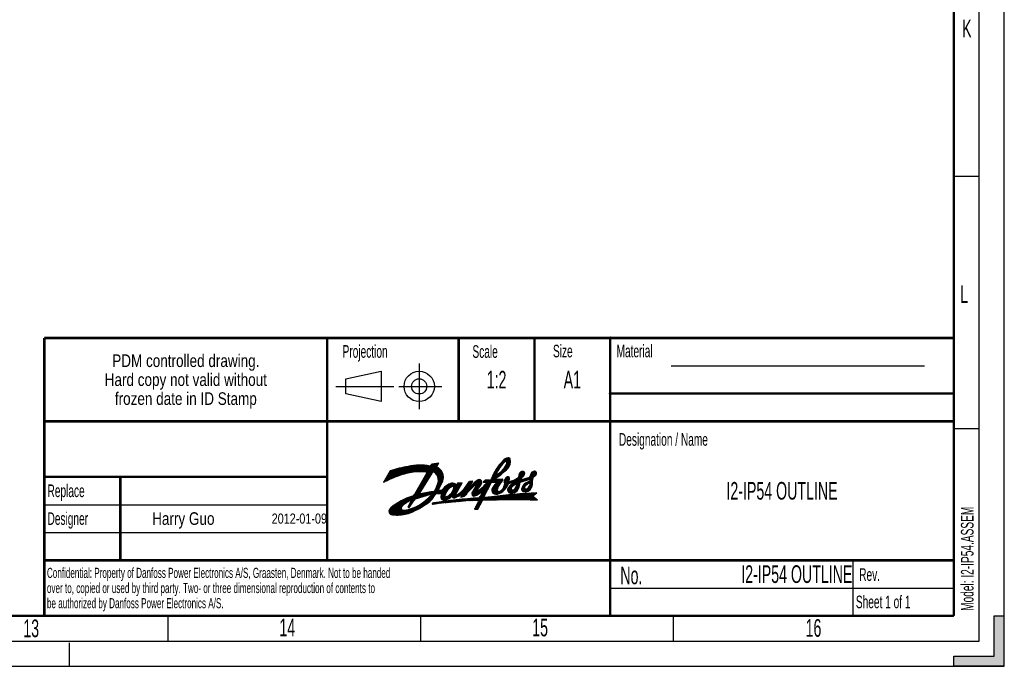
# Model space of a CAD drawing. Header units: millimetres. Extents: x 0 to 841, y 0 to 594.
# Tile 25 of 61: x 646 to 841, y 0 to 128. Entities that reach past the tile are written whole.
import ezdxf

# ---------------------------------------------------------------- set-up
doc = ezdxf.new("R2010")
doc.units = ezdxf.units.MM
doc.header["$LTSCALE"] = 46.255
doc.linetypes.add('DASHED', pattern=[0.2, 0.1, -0.1])
doc.layers.get('0').update_dxf_attribs({"linetype": 'CONTINUOUS'})
doc.styles.get("Standard").update_dxf_attribs({"font": 'txt', "width": 0.8})
doc.styles.add('TEXTSTYLE_2', font='txt', dxfattribs={"width": 0.6})

# ---------------------------------------------------------------- blocks, each defined once
blk = doc.blocks.new('SYMBOL_0_BL0', base_point=(719.19, 55.42))
at = {"color": 3, "linetype": 'CONTINUOUS'}
for p, q in [((725.19, 59.92), (725.19, 50.92)), ((710.69, 56.92), (717.69, 58.42)), ((710.69, 53.92), (710.69, 56.92)), ((717.69, 58.42), (717.69, 52.42)), ((708.69, 55.42), (720.19, 55.42)), ((721.19, 55.42), (729.69, 55.42)), ((717.69, 52.42), (710.69, 53.92))]:
    blk.add_line(p, q, dxfattribs=at)
for radius in [3, 1.5]:
    blk.add_circle((725.19, 55.42), radius, dxfattribs=at)

msp = doc.modelspace()

# ---------------------------------------------------------------- hatches: boundary and pattern name
at = {"linetype": 'CONTINUOUS'}
h = msp.add_hatch(color=2, dxfattribs=at)
edge = h.paths.add_edge_path()
edge.add_line((831, 0), (831, 2))
edge.add_line((831, 2), (839, 2))
edge.add_line((839, 2), (839, 10))
edge.add_line((839, 10), (841, 10))
edge.add_line((841, 0), (841, 10))
edge.add_line((841, 0), (830.9575, 0))

# ---------------------------------------------------------------- linework, layer by layer
at = {"color": 7, "linetype": 'CONTINUOUS'}
for p, q in [((841, 0), (841, 594)), ((836, 97), (831, 97)), ((836, 47), (831, 47)), ((675.5, 5), (675.5, 10)), ((725.5, 5), (725.5, 10)), ((775.5, 5), (775.5, 10)), ((839, 10), (841, 10)), ((839, 2), (839, 10)), ((841, 0), (841, 10)), ((831, 2), (839, 2)), ((831, 0), (831, 2)), ((0, 0), (841, 0)), ((841, 0), (830.9575, 0))]:
    msp.add_line(p, q, dxfattribs=at)
at = {"color": 2, "linetype": 'CONTINUOUS'}
for p, q in [((836, 5), (836, 589)), ((651.0005, 64.9997), (831.0005, 64.9997)), ((651.0005, 64.9997), (651.0005, 9.9997)), ((707.0005, 64.9997), (707.0005, 20.9997)), ((733.0005, 64.9997), (733.0005, 48.4997)), ((748.0005, 64.9997), (748.0005, 48.4997)), ((763.0005, 64.9997), (763.0005, 9.9997)), ((831.0005, 64.9997), (831.0005, 9.9997)), ((763.0005, 53.9997), (831.0005, 53.9997)), ((651.0005, 48.4997), (831.0005, 48.4997)), ((651.0005, 37.4997), (707.0005, 37.4997)), ((666.0005, 37.4997), (666.0005, 20.9997)), ((651.0005, 31.9997), (707.0005, 31.9997)), ((651.0005, 26.4997), (707.0005, 26.4997)), ((651.0005, 20.9997), (831.0005, 20.9997)), ((811.0005, 20.9997), (811.0005, 9.9997)), ((763.0005, 15.4997), (831.0005, 15.4997)), ((651.0005, 9.9997), (831.0005, 9.9997)), ((15, 5), (836, 5))]:
    msp.add_line(p, q, dxfattribs=at)
at = {"color": 5, "linetype": 'CONTINUOUS'}
msp.add_line((775.0367, 59.49), (825.1796, 59.5062), dxfattribs=at)
at = {"color": 1, "linetype": 'CONTINUOUS'}
for p, q in [((740.1566, 38.5888), (742.827, 41.2593)), ((740.4352, 39.047), (742.5963, 41.2081)), ((740.8451, 39.6366), (742.321, 41.1124)), ((742.3635, 40.6161), (742.9973, 41.2499)), ((742.4988, 40.5718), (743.1113, 41.1843)), ((742.562, 40.4554), (743.1888, 41.0822)), ((742.5705, 40.2843), (743.226, 40.9398)), ((718.2185, 36.5869), (720.6995, 39.0679)), ((718.2855, 36.4743), (720.9423, 39.1311)), ((718.4709, 37.0189), (720.4536, 39.0016)), ((718.6479, 36.657), (721.1821, 39.1913)), ((718.9952, 36.8248), (721.4191, 39.2487)), ((719.3297, 36.9797), (721.6533, 39.3033)), ((719.6529, 37.1232), (721.8849, 39.3552)), ((719.966, 37.2567), (722.1139, 39.4047)), ((720.27, 37.3812), (722.3406, 39.4517)), ((720.5659, 37.4975), (722.5648, 39.4964)), ((720.8545, 37.6064), (722.7869, 39.5388)), ((721.1364, 37.7087), (723.0067, 39.579)), ((721.421, 37.8137), (723.2332, 39.6259)), ((721.6944, 37.9076), (723.4544, 39.6675)), ((721.9582, 37.9917), (723.6699, 39.7034)), ((722.2134, 38.0673), (723.8802, 39.7342)), ((722.4609, 38.1352), (724.0857, 39.76)), ((722.7015, 38.1962), (724.2867, 39.7814)), ((722.9359, 38.251), (724.4836, 39.7987)), ((723.1645, 38.3), (724.6765, 39.812)), ((723.3879, 38.3438), (724.8658, 39.8217)), ((723.6064, 38.3827), (725.0516, 39.8279)), ((723.8204, 38.4171), (725.2341, 39.8308)), ((724.03, 38.4471), (725.4136, 39.8307)), ((724.2331, 38.4705), (725.5901, 39.8276)), ((724.4319, 38.4898), (725.7638, 39.8217)), ((724.6269, 38.5052), (725.9349, 39.8131)), ((724.8183, 38.5169), (726.1033, 39.802)), ((725.0062, 38.5252), (726.2693, 39.7884)), ((725.1908, 38.5302), (726.433, 39.7724)), ((725.3723, 38.5322), (726.5943, 39.7541)), ((725.4735, 36.1189), (728.7651, 39.4105)), ((725.5509, 38.5312), (726.7534, 39.7337)), ((725.7157, 36.5407), (728.6439, 39.4689)), ((725.7267, 38.5274), (726.9105, 39.7111)), ((725.8998, 38.5209), (727.0655, 39.6865)), ((725.9579, 36.9626), (728.8537, 39.8583)), ((726.0704, 38.5118), (727.2185, 39.6599)), ((726.2002, 37.3844), (729.0377, 40.2219)), ((726.2385, 38.5003), (727.7804, 40.0423)), ((726.4042, 38.4864), (727.99, 40.0722)), ((726.4424, 37.8062), (728.8281, 40.1919)), ((726.5607, 38.4633), (728.1995, 40.1022)), ((726.6571, 38.3801), (728.4091, 40.1321)), ((726.6741, 38.2175), (728.6186, 40.162)), ((727.6848, 40.0286), (727.3008, 39.6446)), ((729.067, 40.2261), (727.6848, 40.0286)), ((727.942, 38.4078), (728.8804, 39.3462)), ((728.1207, 38.4069), (728.9902, 39.2764)), ((728.2505, 38.3571), (729.0946, 39.2012)), ((728.3508, 38.2778), (729.1939, 39.1208)), ((728.4358, 38.1832), (729.288, 39.0354)), ((728.6312, 39.4745), (729.067, 40.2261)), ((737.5945, 34.5899), (743.2266, 40.222)), ((739.7687, 37.8418), (740.9087, 38.9817)), ((739.9424, 38.1951), (741.2934, 39.5461)), ((740.5725, 37.3883), (743.1697, 39.9855)), ((741.2343, 37.8705), (743.0535, 39.6897)), ((741.6251, 38.8001), (743.2526, 40.4276)), ((742.2868, 39.6414), (743.2579, 40.6125)), ((742.5245, 40.0587), (743.2481, 40.7823)), ((719.4585, 38.7094), (718.0946, 36.3748)), ((718.7232, 37.4509), (720.2045, 38.9321)), ((718.9756, 37.8828), (719.9519, 38.8592)), ((719.228, 38.3148), (719.6958, 38.7826)), ((726.6588, 38.183), (724.2489, 33.9863)), ((724.7468, 34.8534), (726.9371, 37.0436)), ((724.9891, 35.2752), (727.2289, 37.5151)), ((727.6848, 38.2515), (725.1178, 34.1047)), ((725.2313, 35.6971), (727.5208, 37.9866)), ((728.5206, 38.0883), (729.3771, 38.9448)), ((728.5995, 37.9877), (729.4611, 38.8492)), ((728.6726, 37.8811), (729.5399, 38.7485)), ((728.7394, 37.7684), (729.6136, 38.6425)), ((728.7999, 37.6492), (729.6818, 38.5311)), ((728.8323, 36.0652), (729.9716, 37.2045)), ((728.8534, 37.5231), (729.7444, 38.4141)), ((728.8993, 37.3895), (729.8011, 38.2912)), ((728.9007, 36.3132), (729.9808, 37.3933)), ((728.937, 37.2475), (729.8514, 38.1619)), ((728.9538, 36.5459), (729.9753, 37.5674)), ((728.9651, 37.096), (729.8948, 38.0258)), ((728.982, 36.9334), (729.9307, 37.882)), ((728.9853, 36.757), (729.9579, 37.7296)), ((736.2011, 33.7353), (740.3966, 37.9308)), ((736.512, 33.8666), (740.513, 37.8676)), ((737.0557, 34.2307), (741.3534, 38.5284)), ((739.5001, 37.2139), (740.5111, 38.2249)), ((739.5365, 34.9154), (741.6653, 37.0442)), ((739.6022, 35.1608), (741.4878, 37.0463)), ((739.6236, 37.517), (740.6778, 38.5712)), ((739.6585, 36.4743), (740.3486, 37.1644)), ((739.8381, 36.4743), (740.3974, 37.0336)), ((739.8658, 35.604), (741.2968, 37.0349)), ((741.5916, 37.0526), (740.5326, 36.9891)), ((742.0234, 36.6839), (742.8589, 37.5194)), ((742.0235, 36.5045), (742.9753, 37.4562)), ((742.0686, 36.9087), (742.6991, 37.5393)), ((742.074, 36.3753), (743.0409, 37.3423)), ((742.1282, 36.2499), (743.0767, 37.1985)), ((742.7402, 34.7067), (746.0333, 37.9997)), ((743.7889, 36.4737), (744.4714, 37.1563)), ((744.0732, 36.5784), (745.9769, 38.4822)), ((744.1831, 35.9699), (745.3825, 37.1693)), ((744.3575, 36.6832), (746.0471, 38.3728)), ((744.4826, 36.6287), (746.079, 38.2251)), ((744.8934, 37.5783), (745.8769, 38.5618)), ((744.903, 37.7675), (745.73, 38.5945)), ((744.9551, 37.9992), (745.534, 38.5781)), ((746.7478, 37.3008), (745.409, 36.8853)), ((745.4659, 36.5343), (746.0004, 37.0688)), ((745.719, 36.6078), (746.2608, 37.1496)), ((745.9721, 36.6813), (746.5212, 37.2305)), ((746.2251, 36.7547), (746.7747, 37.3043)), ((746.4782, 36.8282), (748.2349, 38.5849)), ((746.4869, 35.9389), (747.6283, 37.0803)), ((746.7313, 36.9017), (748.33, 38.5004)), ((746.9844, 36.9752), (748.3948, 38.3856)), ((747.1613, 37.6909), (748.0974, 38.627)), ((747.2023, 37.9115), (747.9103, 38.6195)), ((747.2199, 36.8515), (747.7524, 37.384)), ((747.2213, 37.0325), (748.4176, 38.2288)), ((747.3716, 38.2605), (747.6131, 38.502)), ((747.9104, 37.542), (748.3345, 37.9661)), ((722.9974, 32.5651), (726.0615, 35.6292)), ((723.3718, 32.7599), (725.7696, 35.1578)), ((724.2624, 34.0098), (726.3533, 36.1007)), ((724.5046, 34.4316), (726.6452, 36.5722)), ((724.9237, 31.079), (729.2128, 35.368)), ((727.5444, 33.8793), (729.3886, 35.7235)), ((728.2467, 34.7612), (729.5645, 36.079)), ((728.4741, 35.1682), (729.7404, 36.4344)), ((728.6292, 35.5029), (729.8853, 36.7589)), ((728.7442, 35.7974), (729.9428, 36.9961)), ((728.9679, 34.873), (729.8555, 36.6671)), ((729.1533, 34.231), (730.816, 35.8936)), ((729.3361, 34.2341), (731.2046, 36.1026)), ((729.4737, 33.6533), (732.0385, 36.2181)), ((729.5322, 33.8914), (731.8872, 36.2464)), ((729.5339, 34.2523), (731.5071, 36.2255)), ((729.6424, 34.1812), (731.7168, 36.2556)), ((730.3983, 32.9614), (733.637, 36.2001)), ((730.6166, 33.0001), (733.39, 35.7736)), ((730.8836, 33.0876), (733.143, 35.347)), ((731.4419, 35.4419), (732.175, 36.175)), ((731.5806, 34.3234), (733.5968, 36.3395)), ((731.8043, 35.6247), (732.2993, 36.1197)), ((731.8428, 34.7651), (733.3915, 36.3139)), ((731.9367, 35.5775), (732.4129, 36.0537)), ((731.945, 35.047), (733.1862, 36.2882)), ((731.998, 35.2796), (732.6109, 35.8925)), ((732.0078, 35.4689), (732.5166, 35.9778)), ((732.4239, 34.1047), (733.7271, 36.3558)), ((732.5184, 33.4651), (735.7047, 36.6514)), ((732.7793, 36.2373), (732.6213, 35.8819)), ((732.6381, 35.9197), (732.981, 36.2625)), ((733.7271, 36.3558), (732.7793, 36.2373)), ((732.8823, 33.6494), (735.7587, 36.5258)), ((733.4777, 33.5264), (736.8255, 36.8741)), ((733.4816, 34.069), (735.5216, 36.109)), ((733.4826, 33.7109), (735.4274, 35.6557)), ((733.7052, 33.5743), (737.0943, 36.9633)), ((733.8438, 34.2517), (735.3492, 35.7571)), ((734.3476, 35.4739), (735.5121, 36.6384)), ((734.9027, 36.2086), (735.3195, 36.6254)), ((735.8352, 36.6602), (735.1639, 36.6149)), ((735.358, 35.8216), (735.8352, 36.6602)), ((735.5898, 34.2016), (737.5076, 36.1195)), ((735.6053, 34.0375), (737.1684, 35.6007)), ((735.6277, 35.3171), (737.2493, 36.9387)), ((735.6731, 34.4646), (737.5591, 36.3506)), ((736.3731, 35.6844), (735.7371, 34.5481)), ((735.8441, 36.0724), (736.1992, 36.4275)), ((735.9405, 34.9116), (737.5586, 36.5297)), ((735.9962, 33.71), (737.6706, 35.3844)), ((736.1688, 35.3195), (737.526, 36.6766)), ((736.3448, 35.8546), (737.3678, 36.8777)), ((736.3951, 35.7254), (737.4599, 36.7901)), ((736.5655, 32.8424), (738.8077, 35.0847)), ((736.6193, 34.7962), (737.3604, 35.8819)), ((737.3914, 33.848), (739.0035, 35.4601)), ((737.5261, 34.1623), (739.1993, 35.8355)), ((737.6608, 34.4766), (739.3951, 36.2109)), ((738.3082, 36.8692), (737.8738, 36.4348)), ((737.8738, 36.4348), (738.6141, 36.4348)), ((738.0026, 36.4348), (738.437, 36.8692)), ((738.0143, 33.5634), (739.5325, 36.4743)), ((738.1107, 35.8245), (739.1603, 36.8741)), ((738.1822, 36.4348), (738.6166, 36.8692)), ((739.0981, 36.8692), (738.3082, 36.8692)), ((738.3618, 36.4348), (738.7962, 36.8692)), ((738.5414, 36.4348), (738.9758, 36.8692)), ((739.5325, 36.4743), (740.431, 36.4743)), ((739.551, 34.7503), (741.7571, 36.9564)), ((739.5896, 34.6094), (741.2378, 36.2576)), ((739.6461, 34.4862), (740.9291, 35.7692)), ((739.7175, 34.378), (740.7749, 35.4354)), ((739.8024, 34.2834), (740.6761, 35.157)), ((740.0177, 36.4743), (740.5325, 36.9891)), ((740.1973, 36.4743), (740.7236, 37.0006)), ((740.3769, 36.4743), (740.9147, 37.012)), ((740.5051, 36.4228), (741.1057, 37.0235)), ((740.9278, 34.1515), (742.7647, 35.9883)), ((741.2132, 34.2572), (742.686, 35.7301)), ((741.7749, 35.1782), (743.2219, 36.6252)), ((741.7853, 34.6498), (742.2652, 35.1297)), ((741.9883, 35.5713), (742.9748, 36.5577)), ((742.0615, 35.824), (742.9408, 36.7033)), ((742.1293, 36.0714), (743.0757, 37.0178)), ((742.6933, 35.019), (744.0397, 36.3654)), ((742.7022, 34.8482), (744.3043, 36.4503)), ((742.7987, 34.5856), (743.3579, 35.1448)), ((742.8366, 35.3419), (743.6929, 36.1982)), ((742.9319, 36.1555), (743.4714, 36.6951)), ((742.9427, 36.1621), (744.4049, 36.7006)), ((743.2202, 36.2643), (743.7482, 36.7923)), ((743.3383, 34.2271), (745.0851, 35.9739)), ((743.5045, 36.369), (744.0675, 36.932)), ((743.5136, 34.2228), (745.0441, 35.7533)), ((743.7207, 34.2503), (744.976, 35.5056)), ((743.9733, 34.3233), (744.8643, 35.2144)), ((744.2877, 35.3561), (745.1072, 36.1756)), ((744.4113, 36.0185), (745.3397, 36.947)), ((744.4309, 35.679), (745.1146, 36.3627)), ((744.4733, 35.9009), (745.4795, 36.9072)), ((745.1839, 36.4524), (747.1518, 37.0238)), ((745.2128, 36.4608), (745.7399, 36.988)), ((745.477, 35.1086), (747.0062, 36.6378)), ((745.4807, 34.9326), (746.0462, 35.4982)), ((745.5317, 34.804), (746.0336, 35.306)), ((745.5442, 35.3554), (746.6732, 36.4844)), ((745.6099, 34.7026), (746.0981, 35.1909)), ((745.6953, 35.6861), (746.3403, 36.3311)), ((745.715, 34.6282), (746.2049, 35.1181)), ((745.8537, 34.5873), (746.3587, 35.0922)), ((746.0087, 34.5627), (747.6178, 36.1718)), ((746.1857, 34.56), (747.6026, 35.977)), ((747.047, 36.6566), (746.2412, 36.2854)), ((746.398, 34.5927), (747.5607, 35.7555)), ((746.6332, 34.6483), (747.4724, 35.4876)), ((746.9378, 36.2102), (747.6247, 36.8971)), ((746.9583, 34.7939), (747.2474, 35.0829)), ((747.0794, 35.8129), (747.6189, 36.3524)), ((747.1041, 36.1968), (747.6256, 36.7184)), ((747.1324, 36.0456), (747.6223, 36.5354)), ((747.2335, 37.0198), (747.2201, 36.8528)), ((747.6176, 36.2858), (747.6284, 36.8692)), ((719.4973, 30.1427), (722.5696, 33.215)), ((719.6222, 30.088), (722.8745, 33.3402)), ((719.755, 30.0412), (723.1642, 33.4503)), ((719.8968, 30.0033), (723.4411, 33.5477)), ((721.8528, 31.7798), (723.7071, 33.634)), ((722.5433, 32.2907), (723.9588, 33.7062)), ((723.237, 31.4348), (724.4119, 33.1341)), ((723.2487, 32.0981), (725.2392, 34.0885)), ((723.451, 32.48), (725.1859, 34.2148)), ((723.6533, 32.8619), (725.4778, 34.6863)), ((724.463, 33.1711), (727.4651, 34.0548)), ((724.5174, 33.1871), (725.4787, 34.1484)), ((724.7719, 33.262), (725.714, 34.2041)), ((725.0264, 33.3369), (725.9453, 34.2559)), ((725.1178, 34.1047), (725.0987, 34.0669)), ((725.0987, 34.0669), (725.1111, 34.0551)), ((725.281, 33.4119), (726.173, 34.3039)), ((725.3208, 31.2964), (729.0369, 35.0126)), ((725.5355, 33.4868), (726.3971, 34.3484)), ((725.7596, 31.5556), (729.0044, 34.8004)), ((725.79, 33.5617), (726.6179, 34.3896)), ((726.0446, 33.6367), (726.8354, 34.4275)), ((726.2617, 31.8781), (728.3265, 33.9429)), ((726.2991, 33.7116), (727.05, 34.4625)), ((726.5536, 33.7865), (727.2617, 34.4946)), ((726.8005, 32.2374), (728.016, 33.4528)), ((726.8082, 33.8614), (727.4706, 34.5239)), ((727.0627, 33.9364), (727.6769, 34.5505)), ((727.3172, 34.0113), (727.8799, 34.5739)), ((727.5342, 34.0487), (728.1279, 34.6423)), ((728.4988, 34.1153), (729.1991, 34.8155)), ((728.7864, 34.2232), (729.3939, 34.8307)), ((728.8005, 34.2249), (729.4699, 34.2364)), ((728.9706, 34.2278), (729.594, 34.8512)), ((729.4699, 34.8366), (728.9736, 34.798)), ((729.4749, 33.4749), (730.6522, 34.6523)), ((729.5052, 33.3256), (730.4542, 34.2746)), ((729.5553, 33.1961), (730.3549, 33.9957)), ((729.6339, 33.0951), (730.2877, 33.7489)), ((729.7331, 33.0146), (730.3467, 33.6282)), ((729.8532, 32.9552), (730.4714, 33.5734)), ((730.0001, 32.9225), (730.7367, 33.659)), ((730.1939, 32.9367), (731.1784, 33.9212)), ((731.3425, 33.3668), (731.5627, 33.587)), ((731.7077, 33.732), (732.8961, 34.9204)), ((731.7294, 33.5742), (732.6491, 34.4939)), ((731.7949, 33.4601), (732.418, 34.0831)), ((731.8917, 33.3772), (732.4555, 33.9411)), ((732.0226, 33.3285), (732.5777, 33.8837)), ((732.2205, 33.3468), (733.1831, 34.3094)), ((733.4112, 33.5124), (734.1615, 33.6703)), ((733.9018, 32.6932), (734.3584, 33.1498)), ((733.9327, 33.6222), (735.1517, 34.8411)), ((734.0948, 32.7067), (734.5573, 33.1692)), ((734.1602, 33.67), (734.1647, 33.6746)), ((734.2874, 32.7197), (734.7559, 33.1881)), ((734.4796, 32.7322), (734.954, 33.2066)), ((734.6714, 32.7444), (735.1516, 33.2247)), ((734.8627, 32.7561), (735.3489, 33.2423)), ((735.0535, 32.7673), (735.5457, 33.2595)), ((735.244, 32.7782), (735.7421, 33.2763)), ((735.434, 32.7886), (735.9381, 33.2927)), ((735.6236, 32.7986), (736.1337, 33.3087)), ((735.6554, 33.908), (736.7822, 35.0348)), ((735.7294, 33.8024), (736.5692, 34.6422)), ((735.8128, 32.8082), (736.3288, 33.3242)), ((735.8279, 33.7213), (736.8122, 34.7056)), ((736.0016, 32.8174), (736.5236, 33.3394)), ((736.19, 32.8261), (736.718, 33.3541)), ((736.3401, 31.5395), (738.2607, 33.46)), ((736.3779, 32.8345), (736.9119, 33.3685)), ((736.5303, 31.9093), (738.0696, 33.4486)), ((736.5706, 33.9073), (737.7553, 34.6971)), ((736.7205, 32.2791), (738.0245, 33.583)), ((736.7636, 32.861), (738.6119, 34.7093)), ((736.8731, 32.7908), (738.4161, 34.3339)), ((736.9127, 32.6509), (738.2203, 33.9585)), ((737.7553, 34.6971), (737.2872, 33.6048)), ((737.8398, 32.8596), (738.4543, 33.474)), ((738.0247, 32.8649), (738.6478, 33.488)), ((739.5325, 33.5519), (738.0951, 33.4481)), ((738.2095, 32.87), (738.8414, 33.502)), ((738.394, 32.8749), (739.035, 33.5159)), ((738.5784, 32.8797), (739.2286, 33.5299)), ((738.7626, 32.8844), (739.4222, 33.5439)), ((738.9467, 32.8888), (739.6207, 33.5628)), ((739.1306, 32.8931), (739.8256, 33.588)), ((739.3144, 32.8972), (740.03, 33.6129)), ((739.4979, 32.9012), (740.2341, 33.6374)), ((739.6813, 32.905), (740.4379, 33.6616)), ((739.8646, 32.9086), (740.6413, 33.6854)), ((739.9006, 34.2019), (740.609, 34.9103)), ((740.0126, 34.1343), (740.6483, 34.77)), ((740.0477, 32.9121), (740.8443, 33.7088)), ((740.1617, 34.1038), (740.7297, 34.6718)), ((740.2306, 32.9154), (741.047, 33.7318)), ((740.3244, 34.087), (740.848, 34.6105)), ((740.4133, 32.9186), (741.2493, 33.7546)), ((740.5021, 34.085), (741.0285, 34.6114)), ((740.5959, 32.9216), (741.4513, 33.7769)), ((740.6999, 34.1032), (741.4215, 34.8248)), ((740.7783, 32.9244), (741.6529, 33.7989)), ((740.9606, 32.9271), (741.8542, 33.8206)), ((741.1427, 32.9296), (742.0551, 33.8419)), ((741.3247, 32.9319), (742.2557, 33.8629)), ((741.5065, 32.9341), (742.4559, 33.8835)), ((741.6881, 32.9361), (742.6558, 33.9038)), ((741.8696, 32.938), (742.8554, 33.9238)), ((742.0509, 32.9397), (743.0546, 33.9434)), ((742.232, 32.9413), (743.2535, 33.9627)), ((742.413, 32.9427), (743.4521, 33.9817)), ((742.5939, 32.9439), (743.6503, 34.0003)), ((742.7746, 32.945), (743.8482, 34.0186)), ((742.874, 34.4812), (743.4104, 35.0176)), ((742.9551, 32.9459), (744.0458, 34.0366)), ((742.9647, 34.3923), (743.5068, 34.9344)), ((743.0708, 34.3189), (743.6478, 34.8958)), ((743.1355, 32.9466), (744.243, 34.0542)), ((743.194, 34.2625), (743.8825, 34.951)), ((743.3157, 32.9473), (744.44, 34.0716)), ((743.4957, 32.9477), (744.6366, 34.0886)), ((743.6756, 32.948), (744.8329, 34.1052)), ((743.8554, 32.9482), (745.0288, 34.1216)), ((744.035, 32.9482), (745.2245, 34.1376)), ((744.2144, 32.948), (745.4198, 34.1534)), ((744.3937, 32.9477), (745.6149, 34.1688)), ((744.4043, 34.5747), (744.6129, 34.7833)), ((744.5729, 32.9472), (745.8096, 34.1839)), ((744.7519, 32.9466), (746.004, 34.1987)), ((744.9307, 32.9458), (746.1981, 34.2132)), ((745.1094, 32.9449), (746.3919, 34.2274)), ((745.2879, 32.9438), (746.5853, 34.2413)), ((745.4663, 32.9426), (746.7785, 34.2548)), ((745.6445, 32.9412), (746.9714, 34.2681)), ((745.8226, 32.9397), (747.164, 34.2811)), ((746.0005, 32.938), (747.3563, 34.2938)), ((746.1783, 32.9362), (747.5482, 34.3061)), ((746.3559, 32.9342), (747.7399, 34.3182)), ((746.5334, 32.9321), (747.9313, 34.33)), ((746.7108, 32.9299), (748.1224, 34.3415)), ((746.888, 32.9274), (747.6511, 33.6906)), ((747.065, 32.9249), (747.7481, 33.608)), ((747.2419, 32.9222), (747.8451, 33.5253)), ((747.4186, 32.9193), (747.9421, 33.4427)), ((747.5952, 32.9163), (748.0391, 33.3601)), ((747.6284, 33.7098), (748.4782, 34.3621)), ((748.5832, 32.8968), (747.6284, 33.7098)), ((747.7717, 32.9131), (748.1361, 33.2775)), ((747.8088, 33.8482), (748.3132, 34.3527)), ((747.948, 32.9099), (748.2331, 33.1949)), ((719.2103, 30.7537), (720.6064, 32.1498)), ((719.2127, 30.5765), (721.0993, 32.4631)), ((719.2562, 30.4404), (721.5213, 32.7055)), ((719.3181, 30.3227), (721.8993, 32.9038)), ((719.3219, 31.0449), (719.9667, 31.6897)), ((719.3957, 30.2206), (722.2461, 33.0711)), ((720.0487, 29.9757), (721.7676, 31.6945)), ((720.2129, 29.9603), (721.5975, 31.3448)), ((720.387, 29.9548), (721.6271, 31.1948)), ((722.5299, 30.122), (723.6261, 31.2182)), ((722.7632, 30.1757), (723.9057, 31.3182)), ((723.6721, 32.8974), (722.943, 31.521)), ((722.9895, 31.4797), (723.8919, 32.3821)), ((723.0067, 30.2396), (724.2038, 31.4367)), ((723.0464, 31.7162), (724.2943, 32.964)), ((723.1174, 31.428), (723.4896, 31.8001)), ((723.2834, 30.3367), (724.5256, 31.5789)), ((723.5795, 30.4532), (724.88, 31.7537)), ((723.8887, 30.5828), (725.2832, 31.9773)), ((724.2135, 30.7279), (725.7738, 32.2882)), ((724.5569, 30.8918), (726.528, 32.8628)), ((728.0619, 32.332), (727.8483, 32.2916)), ((727.885, 32.0646), (728.1699, 32.3494)), ((728.0944, 32.0944), (728.3835, 32.3835)), ((728.302, 32.1224), (728.5967, 32.4171)), ((728.5089, 32.1497), (728.8093, 32.45)), ((728.7153, 32.1765), (729.0213, 32.4825)), ((728.9212, 32.2028), (729.2328, 32.5144)), ((729.1265, 32.2285), (729.4438, 32.5458)), ((729.3312, 32.2536), (729.6543, 32.5766)), ((729.5355, 32.2782), (729.8642, 32.6069)), ((729.7392, 32.3023), (730.0736, 32.6367)), ((729.9424, 32.3259), (730.2825, 32.666)), ((730.145, 32.349), (730.4909, 32.6948)), ((730.3471, 32.3715), (730.6988, 32.7231)), ((730.5488, 32.3935), (730.9061, 32.7509)), ((730.7499, 32.415), (731.113, 32.7781)), ((730.9505, 32.436), (731.3194, 32.8049)), ((731.1506, 32.4565), (731.5253, 32.8312)), ((731.3502, 32.4765), (731.7307, 32.857)), ((731.5493, 32.496), (731.9356, 32.8823)), ((731.748, 32.5151), (732.1401, 32.9071)), ((731.9461, 32.5336), (732.344, 32.9315)), ((732.1438, 32.5517), (732.5475, 32.9554)), ((732.341, 32.5693), (732.7506, 32.9789)), ((732.5377, 32.5864), (732.9531, 33.0018)), ((732.734, 32.603), (733.1552, 33.0243)), ((732.9297, 32.6192), (733.3569, 33.0463)), ((733.1358, 32.6358), (733.5581, 33.0679)), ((733.3199, 32.6502), (733.7588, 33.0891)), ((733.5143, 32.665), (733.9591, 33.1098)), ((733.7083, 32.6793), (734.1589, 33.13)), ((736.847, 32.525), (736.1361, 31.1428)), ((736.15, 31.1697), (737.5565, 32.5763)), ((736.3027, 31.1428), (737.3369, 32.1771)), ((736.4823, 31.1428), (737.1174, 31.7779)), ((736.6619, 31.1428), (736.8978, 31.3787)), ((736.768, 31.1428), (737.7103, 32.8558)), ((748.1242, 32.9064), (748.3301, 33.1123)), ((748.3002, 32.9028), (748.4271, 33.0297)), ((748.4761, 32.8991), (748.5241, 32.9471)), ((720.5589, 29.9471), (721.6908, 31.079)), ((720.7344, 29.9429), (721.7854, 30.9939)), ((720.9138, 29.9427), (721.9129, 30.9418)), ((721.0972, 29.9465), (722.0541, 30.9035)), ((721.2851, 29.9548), (722.2127, 30.8824)), ((721.4777, 29.9679), (722.4097, 30.8998)), ((721.6756, 29.9861), (722.6344, 30.9449)), ((721.8791, 30.01), (722.8671, 30.998)), ((722.0888, 30.0401), (723.109, 31.0603)), ((722.3055, 30.0772), (723.3614, 31.133)), ((736.1361, 31.1428), (736.768, 31.1428))]:
    msp.add_line(p, q, dxfattribs=at)
at = {"color": 7, "linetype": 'DASHED'}
msp.add_line((656, 0), (656, 5), dxfattribs=at)
at = {"color": 7, "linetype": 'CONTINUOUS', "const_width": 0.5}
for points in [[(831, 10), (831, 584)], [(651.0005, 64.9997), (831.0005, 64.9997)], [(651.0005, 9.9997), (651.0005, 64.9997)], [(706.9813, 64.8964), (706.9813, 20.8964)], [(733.0005, 64.9997), (733.0005, 48.4997)], [(748.0005, 48.4997), (748.0005, 64.9997)], [(763.1568, 64.8434), (762.8443, 65.1559)], [(763.1568, 65.1559), (762.8443, 64.8434)], [(763.0005, 64.9997), (763.0005, 9.9997)], [(831.0005, 64.9997), (831.0005, 9.9997)], [(763.1568, 53.8434), (762.8443, 54.1559)], [(763.1568, 54.1559), (762.8443, 53.8434)], [(763.0005, 53.9997), (831.0005, 53.9997)], [(651.0005, 48.4997), (831.0005, 48.4997)], [(665.9927, 37.4997), (651.0005, 37.4997)], [(665.7472, 37.4996), (707.0542, 37.506)], [(666.035, 20.9353), (666.0338, 37.4855)], [(651.0005, 20.9997), (831.0005, 20.9997)], [(20, 10), (831, 10)], [(651.0005, 9.9997), (831.0005, 9.9997)]]:
    msp.add_lwpolyline(points, dxfattribs=at)
at = {"color": 1, "linetype": 'CONTINUOUS'}
for centre, radius, start, end in [((742.9999, 39.6029), 1.6552, 97.924375, 139.024373), ((741.2233, 40.5792), 2.0349, 316.863229, 11.159121), ((742.8949, 40.9398), 0.3266, 5.838286, 112.15329), ((728.0991, 11.129), 28.9023, 100.110338, 107.395181), ((725.3152, 29.1682), 10.663, 79.268134, 102.400002), ((727.7251, 37.4087), 2.2558, 340.806961, 66.317497), ((749.0297, 33.5079), 10.2248, 135.3925, 159.089369), ((746.6411, 35.487), 6.7137, 130.899994, 158.328884), ((732.6448, 48.9641), 14.0303, 303.64018, 315.829258), ((737.1629, 42.9905), 6.1213, 303.243538, 329.899994), ((742.3776, 40.4306), 0.1861, 3.354893, 135.258005), ((741.7818, 40.3274), 0.7898, 329, 8.3), ((728.8695, 15.9382), 23.1031, 109.566195, 117.800003), ((725.7738, 25.576), 12.9888, 97.756496, 110.936751), ((725.3992, 27.4743), 11.0579, 84.252331, 97.160834), ((726.4868, 38.2801), 0.1975, 330.524111, 84.252331), ((728.0293, 37.9743), 0.4421, 35.178944, 141.188343), ((726.9926, 36.8081), 1.9934, 356.860701, 45.464304), ((739.0981, 37.2641), 0.3949, 270, 344.299988), ((740.5106, 37.1503), 0.1627, 125.055787, 277.769876), ((740.4754, 37.937), 0.079, 158.328884, 303.243538), ((741.6112, 36.8958), 0.158, 304.924254, 97.125016), ((743.0469, 36.5951), 1.0273, 122.723032, 189.40913), ((742.7314, 37.1457), 0.3949, 48, 127.400002), ((742.4221, 37.1119), 0.6603, 315.925554, 29.708114), ((742.19, 40.7886), 4.2894, 280.969323, 305.992143), ((744.5763, 37.6067), 0.3184, 294.969549, 358.777659), ((746.0791, 37.6247), 1.1848, 140.300003, 181.199997), ((745.6945, 37.839), 0.7564, 79.32226, 134.167189), ((745.9376, 36.9473), 0.5978, 120.510011, 180.412772), ((745.1339, 38.2509), 0.9338, 302.384513, 348.61663), ((745.6842, 38.2171), 0.3949, 337.600006, 67.599998), ((746.7004, 37.7652), 0.4668, 275.828238, 352.558309), ((747.1912, 36.9914), 0.051, 33.844317, 140.543561), ((748.2886, 37.5998), 1.1301, 133.773554, 174.673548), ((748.0337, 37.8733), 0.7564, 79.32226, 134.167189), ((748.3193, 36.9752), 0.6989, 125.410726, 188.718555), ((747.4999, 38.3783), 0.9308, 296.433622, 342.665739), ((748.0234, 38.2515), 0.3949, 337.600006, 67.599998), ((723.5381, 37.6591), 5.5289, 327.399994, 350), ((732.6997, 32.8568), 3.5736, 108.655112, 142.255103), ((732.8188, 33.2754), 2.567, 117, 166.199997), ((729.8568, 35.6449), 2.1721, 289.200012, 353.5), ((731.7358, 35.02), 1.2357, 44.227017, 98.33875), ((731.8033, 35.4126), 0.2121, 356.3522, 134.96899), ((727.1285, 41.5208), 9.4146, 306.233511, 328.59503), ((744.7436, 25.7252), 13.2328, 130.22103, 143.100471), ((735.4744, 35.7728), 0.1262, 157.276644, 355.938178), ((738.7296, 33.542), 3.8378, 119.408946, 144.623087), ((736.2865, 35.7575), 0.1133, 319.866059, 140.739321), ((732.6728, 40.8223), 7.3857, 303.509371, 323.55476), ((737.101, 36.5051), 0.4583, 355.451405, 123.95139), ((736.7877, 36.4012), 0.7731, 317.79959, 5.014577), ((743.5904, 33.0887), 4.4943, 133.695563, 154.058541), ((740.431, 36.3953), 0.079, 313.695563, 90), ((740.9367, 34.9264), 0.3281, 147.627396, 286.327408), ((744.1269, 34.0893), 3.6122, 132.176373, 163.718199), ((740.4447, 36.155), 1.6503, 290.731768, 353.058145), ((739.1649, 37.7502), 4.0594, 302.408693, 330.158628), ((741.7441, 36.1584), 0.3949, 329.100006, 42.900002), ((743.2079, 35.7123), 0.5221, 120.523752, 178.041655), ((744.9028, 34.132), 2.3944, 104.27255, 157.072553), ((742.956, 36.622), 0.0669, 152.744433, 318.4945), ((743.6405, 35.187), 0.2857, 138.977375, 255.103029), ((745.3596, 33.6914), 2.5643, 114.521183, 138.977375), ((743.4191, 35.7685), 1.5479, 274.237819, 339.443502), ((743.2821, 35.9955), 1.1917, 305.280953, 353.946329), ((744.3476, 35.9098), 0.126, 341.503989, 114.521183), ((744.3613, 36.5756), 0.1324, 248.387347, 70.793153), ((742.2645, 36.3844), 2.8504, 335.999628, 359.396095), ((745.2122, 36.359), 0.0976, 106.833981, 182.731215), ((745.3983, 36.9429), 0.0586, 179.928696, 280.459763), ((747.3434, 34.7332), 1.9038, 125.37637, 170.068402), ((746.3083, 35.3844), 0.2857, 138.977375, 255.103029), ((748.0274, 33.8889), 2.5643, 114.521183, 138.977375), ((746.347, 35.487), 0.3949, 253.5, 317.5), ((746.3708, 35.6704), 1.0552, 277.01252, 328.152956), ((745.9499, 36.193), 1.1917, 305.280953, 353.946329), ((747.0154, 36.1073), 0.126, 341.503989, 114.521183), ((746.9799, 36.8903), 0.2431, 286.023273, 351.129798), ((745.6857, 36.2249), 1.9329, 324.905181, 1.805175), ((727.2697, 22.2105), 11.9662, 106.611208, 129.947679), ((720.7736, 39.6337), 8.8858, 279.899994, 319.838043), ((723.7732, 34.1887), 0.517, 278.410336, 336.949054), ((724.4898, 33.0802), 0.0948, 106.403345, 145.341187), ((730.0543, 15.3458), 19.3513, 96.5, 104.800003), ((723.7622, 36.4911), 5.2274, 301.085039, 331.104702), ((727.4919, 33.9639), 0.0948, 319.838043, 106.403345), ((727.8197, 35.2758), 0.7045, 273.577982, 302.278438), ((744.3322, -68.2954), 101.9343, 94.145171, 99.184586), ((728.8726, 33.5565), 0.6723, 96.157922, 142.557931), ((728.9908, 34.8371), 0.0426, 122.467562, 246.329787), ((730.3276, 33.5698), 0.858, 147.668666, 206.749455), ((729.4757, 35.322), 0.4854, 269.316267, 325.116285), ((729.5306, 34.1289), 0.1235, 305.724401, 119.423345), ((730.0543, 33.5124), 0.5924, 213.699997, 288.5), ((730.1969, 34.7326), 1.7826, 271.457524, 328.774608), ((730.4834, 33.7698), 0.1968, 143.167261, 296.506753), ((732.0876, 33.7039), 0.381, 164.064441, 289.68083), ((730.8897, 37.1324), 4.0127, 289.299564, 316.931977), ((732.5814, 34.0503), 0.1667, 160.935701, 312.165375), ((734.1386, 33.3627), 0.7427, 126.364982, 168.37784), ((733.4598, 34.2619), 0.3841, 308.37546, 19.831254), ((736.1429, 34.171), 0.554, 137.108091, 233.950094), ((735.9782, 34.6971), 0.9873, 260.600006, 306.869898), ((736.6541, 34.6997), 0.1025, 109.844492, 339.699023), ((736.9326, 33.7568), 0.3858, 274.660582, 336.801409), ((738.084, 33.5263), 0.079, 151.927513, 278.130102), ((756.0316, -98.8162), 133.3924, 93.246135, 97.105034), ((740.4036, 34.9083), 0.8672, 170.277882, 243.732227), ((740.4329, 35.9249), 1.8412, 257.035137, 299.535137), ((743.4444, 34.9721), 0.7525, 172.927554, 276.798752), ((743.6792, 35.2895), 0.3949, 253.5, 317.5), ((745.9461, 35.0428), 0.4783, 177.756526, 238.399993), ((746.1145, 35.728), 1.1702, 249.018673, 289.21867), ((720.4311, 30.4529), 1.2573, 132.212038, 169.192886), ((722.3642, 31.1881), 0.7825, 132.212038, 169.192886), ((722.0858, 31.3717), 0.4916, 184.300003, 227.300003), ((726.6206, 26.0579), 7.4479, 113.321003, 129.947679), ((723.1607, 31.7192), 0.2944, 222.314763, 285.023793), ((718.0091, 44.1753), 14.8097, 290, 304.799988), ((727.8753, 32.1795), 0.1153, 103.544721, 286.469194), ((740.319, -58.0074), 90.9274, 92.324078, 97.844957), ((736.7195, 32.6717), 0.1944, 311.013481, 116.83467), ((743.9375, -176.8881), 209.8363, 88.731397, 91.700606), ((719.9837, 30.7479), 0.7898, 184.300003, 227.300003), ((720.3046, 31.814), 1.856, 242.519014, 270.787514), ((720.8359, 38.017), 8.0746, 266.408671, 286.094388), ((722.2854, 32.0353), 1.1552, 242.519014, 270.787514)]:
    msp.add_arc(centre, radius, start, end, dxfattribs=at)

# ---------------------------------------------------------------- block references
at = {"color": 2, "linetype": 'CONTINUOUS'}
msp.add_blockref('SYMBOL_0_BL0', (719.1885, 55.4179), dxfattribs=at)

# ---------------------------------------------------------------- texts
at = {"color": 5, "linetype": 'CONTINUOUS', "line_spacing_factor": 0.9, "style": 'TEXTSTYLE_2'}
for s, insert, char_height, width, attachment_point in [('K', (832.6514, 127.9997), 3.5, 2.1, 1), ('L', (832.2855, 75.4263), 3.5, 2.1, 1), ('Projection', (710.0283, 63.583), 2.5, 15, 1), ('Scale', (735.7322, 63.5681), 2.5, 7.5, 1), ('Size', (751.6658, 63.665), 2.5, 6, 1), ('Material', (764.2532, 63.6725), 2.5, 12, 1), ('1:2', (740.5005, 58.4997), 3.5, 6.3, 2), ('A1', (755.5005, 58.4997), 3.5, 4.2, 2), ('Designation / Name', (764.7227, 46.1664), 2.5, 27, 1), ('I2-IP54 OUTLINE', (797.0005, 36.4997), 3.5, 31.5, 2), (' Replace', (651.063, 35.9997), 2.5, 12, 1), (' Designer', (651.063, 30.4997), 2.5, 13.5, 1), (' Confidential: Property of Danfoss Power Electronics A/S, Graasten, Denmark. Not to be handed \\P over to, copied or used by third party. Two- or three dimensional reproduction of contents to\\P be authorized by Danfoss Power Electronics A/S.', (651.063, 19.4997), 2, 112.8, 1), ('No.', (765.0005, 19.7497), 3.5, 6.3, 1), ('I2-IP54 OUTLINE', (810.938, 19.9997), 3.5, 31.5, 3), ('Rev.', (812.2793, 19.4167), 2.5, 6, 1), (' Sheet 1 of 1', (811.063, 13.9997), 2.5, 19.5, 1), ('13', (646.8337, 9.2699), 3.5, 4.2, 1), ('14', (697.5177, 9.4256), 3.5, 4.2, 1), ('15', (747.5636, 9.4359), 3.5, 4.2, 1), ('16', (801.6702, 9.3449), 3.5, 4.2, 1)]:
    msp.add_mtext(s, dxfattribs=dict(at, insert=insert, char_height=char_height, width=width, attachment_point=attachment_point))
at = {"color": 5, "linetype": 'CONTINUOUS', "line_spacing_factor": 0.9}
for s, insert, char_height, width, attachment_point in [('PDM controlled drawing.\\PHard copy not valid without\\Pfrozen date in ID Stamp', (679.0005, 61.7497), 2.5, 54, 2), ('Harry Guo ', (678.5005, 30.4997), 2.5, 20, 2), (' 2012-01-09 ', (706.938, 30.2497), 2, 19.2, 3)]:
    msp.add_mtext(s, dxfattribs=dict(at, insert=insert, char_height=char_height, width=width, attachment_point=attachment_point))
at = {"color": 5, "linetype": 'CONTINUOUS', "insert": (832.4119, 10.9735), "char_height": 2.5, "width": 30, "attachment_point": 1, "rotation": 90, "line_spacing_factor": 0.9, "style": 'TEXTSTYLE_2'}
msp.add_mtext('Model: I2-IP54.ASSEM', dxfattribs=at)

doc.saveas('drawing.dxf')
